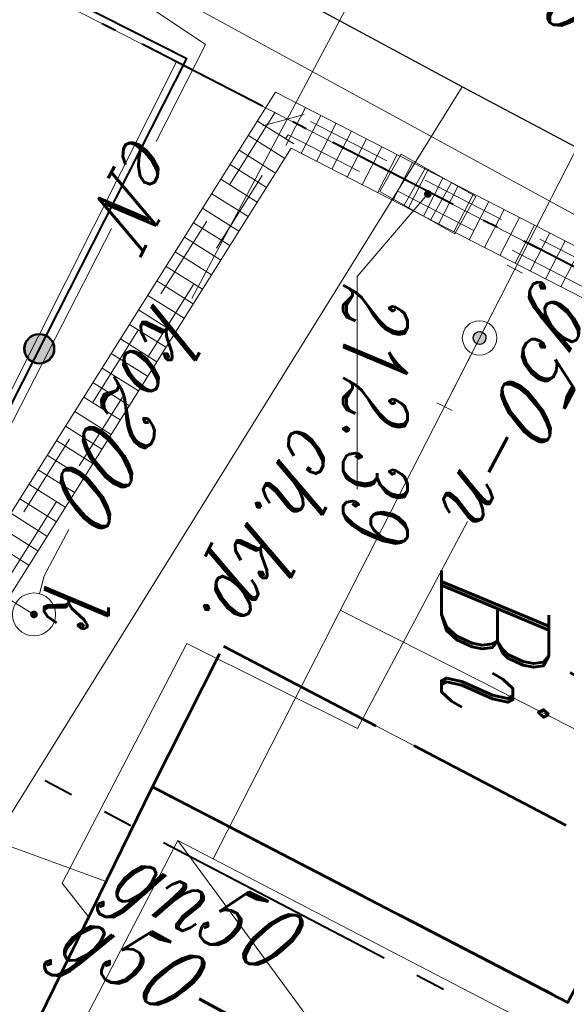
# Model space of a CAD drawing. Header units: millimetres. Extents: x -9598 to -9388, y -264557 to -264347.
# Tile 33 of 44: x -9431.6 to -9425.23, y -264431.48 to -264420. Entities that reach past the tile are written whole.
import ezdxf
from ezdxf.enums import TextEntityAlignment as Align

# ---------------------------------------------------------------- set-up
doc = ezdxf.new("R2010")
doc.units = ezdxf.units.MM
for name, pattern in [('Rakowicka 531_1 wstępna wersja$0$EGBN11-500', [2.5, 2, -0.5]), ('Rakowicka 531_1 wstępna wersja$0$KTCR02-500', [1.5, 1, -0.5]), ('Rakowicka 531_1 wstępna wersja$0$KTPL01-500', [2, 1.5, -0.5])]:
    doc.linetypes.add(name, pattern=pattern)
doc.layers.get('0').update_dxf_attribs({"color": 20, "lineweight": 35})
for name, color, linetype, lineweight in [('-- CO_opis', 11, 'Continuous', 0), ('-- CO_z', 51, 'Continuous', 9), ('Rakowicka 531_1 wstępna wersja$0$EGBB01', 250, 'Continuous', 0), ('Rakowicka 531_1 wstępna wersja$0$EGBD03', 250, 'Continuous', 0), ('Rakowicka 531_1 wstępna wersja$0$EGBN11', 250, 'Continuous', 0), ('Rakowicka 531_1 wstępna wersja$0$EGBU01', 250, 'Continuous', 0), ('Rakowicka 531_1 wstępna wersja$0$EPGPO_216', 7, 'Continuous', 0), ('Rakowicka 531_1 wstępna wersja$0$EPUPZ_251', 7, 'Continuous', 0), ('Rakowicka 531_1 wstępna wersja$0$KTCR02', 250, 'Continuous', 0), ('Rakowicka 531_1 wstępna wersja$0$KTOK05_01', 250, 'Continuous', 0), ('Rakowicka 531_1 wstępna wersja$0$KTPL01', 250, 'Continuous', 0), ('Rakowicka 531_1 wstępna wersja$0$PRGG04', 250, 'Continuous', 0), ('Rakowicka 531_1 wstępna wersja$0$SUOP03_13', 250, 'Continuous', 0), ('Rakowicka 531_1 wstępna wersja$0$SUPE_01', 250, 'Continuous', 0), ('Rakowicka 531_1 wstępna wersja$0$SUPG_01', 250, 'Continuous', 0), ('Rakowicka 531_1 wstępna wersja$0$SUPK_01', 250, 'Continuous', 0), ('Rakowicka 531_1 wstępna wersja$0$SUPT_01', 250, 'Continuous', 0), ('Rakowicka 531_1 wstępna wersja$0$SUPW_01', 250, 'Continuous', 0), ('Rakowicka 531_1 wstępna wersja$0$SUUS05', 250, 'Continuous', 0), ('Rakowicka 531_1 wstępna wersja$0$SUUS15_05_K', 250, 'Continuous', 0)]:
    doc.layers.add(name, color=color, linetype=linetype, lineweight=lineweight)
doc.layers.add('-- RAMKA', color=11, linetype='Continuous')
doc.layers.add('Rakowicka 531_1 wstępna wersja$0$GULKDK', color=7, linetype='Continuous', lineweight=13, true_color=0x0a0909)
doc.layers.add('Rakowicka 531_1 wstępna wersja$0$GUPKSH', color=7, linetype='Continuous', lineweight=0, true_color=0x803300)
doc.styles.add('Rakowicka 531_1 wstępna wersja$0$Style-ITALIC_1250 I 0.20944', font='ITALIC_1250.shx', dxfattribs={"oblique": 12})

# ---------------------------------------------------------------- blocks, each defined once
blk = doc.blocks.new('Rakowicka 531_1 wstępna wersja$0$GUPKSH1')
at = {"layer": 'Rakowicka 531_1 wstępna wersja$0$GUPKSH', "linetype": 'Continuous', "lineweight": 13}
blk.add_hatch(color=36, dxfattribs=at).paths.add_polyline_path([(0, -0.45), (-0.11647, -0.43467), (-0.225, -0.38971), (-0.3182, -0.3182), (-0.38971, -0.225), (-0.43467, -0.11647), (-0.45, 0), (-0.43467, 0.11647), (-0.38971, 0.225), (-0.3182, 0.3182), (-0.225, 0.38971), (-0.11647, 0.43467), (0, 0.45), (0.11647, 0.43467), (0.225, 0.38971), (0.3182, 0.3182), (0.38971, 0.225), (0.43467, 0.11647), (0.45, 0), (0.43467, -0.11647), (0.38971, -0.225), (0.3182, -0.3182), (0.225, -0.38971), (0.11647, -0.43467)])
blk = doc.blocks.new('Rakowicka 531_1 wstępna wersja$0$GULKDK2')
at = {"color": 0, "flags": 128}
blk.add_lwpolyline([(0, 2.5), (0, -2.5)], dxfattribs=at)
blk = doc.blocks.new('Rakowicka 531_1 wstępna wersja$0$GULKDK1')
at = {"color": 0, "flags": 128}
blk.add_lwpolyline([(0, 2.5), (0, -2.5)], dxfattribs=at)
blk = doc.blocks.new('Rakowicka 531_1 wstępna wersja$0$SUUS05')
at = {"layer": 'Rakowicka 531_1 wstępna wersja$0$SUUS05', "color": 250, "linetype": 'Continuous', "lineweight": 13}
for p, q in [((-0.175, -0.25), (-0.175, 0.25)), ((0.175, 0.25), (0.175, -0.25))]:
    blk.add_line(p, q, dxfattribs=at)
at = {"layer": 'Rakowicka 531_1 wstępna wersja$0$SUUS05', "color": 250, "linetype": 'Continuous', "lineweight": 13, "flags": 128}
blk.add_lwpolyline([(-0.5, -0.25), (0.5, -0.25), (0.5, 0.25), (-0.5, 0.25), (-0.5, -0.25)], close=True, dxfattribs=at)
blk = doc.blocks.new('Rakowicka 531_1 wstępna wersja$0$SUUS15_05_K')
at = {"layer": 'Rakowicka 531_1 wstępna wersja$0$SUUS15_05_K', "color": 36, "linetype": 'Continuous', "lineweight": 13}
blk.add_circle((0, 0), 0.25, dxfattribs=at)
blk = doc.blocks.new('Rakowicka 531_1 wstępna wersja')
at = {"layer": 'Rakowicka 531_1 wstępna wersja$0$KTOK05_01', "linetype": 'Continuous', "lineweight": 40}
h = blk.add_hatch(color=250, dxfattribs=at)
edge = h.paths.add_edge_path()
edge.add_arc((7425316.664, 5549104.892), 0.17, 0, 360)
at = {"layer": 'Rakowicka 531_1 wstępna wersja$0$EGBB01', "color": 250, "linetype": 'Continuous', "lineweight": 53, "flags": 128}
blk.add_lwpolyline([(7425321.77, 5549106.21), (7425324.28, 5549111.05), (7425322.67, 5549111.9), (7425325.03, 5549116.66), (7425326.59, 5549115.76), (7425328.55, 5549119.68), (7425341.8, 5549113.09), (7425335.07, 5549099.71), (7425329.86, 5549102.25), (7425321.77, 5549106.21)], close=True, dxfattribs=at)
at = {"layer": 'Rakowicka 531_1 wstępna wersja$0$EGBD03', "color": 96, "linetype": 'Continuous', "lineweight": 13, "flags": 128}
for points in [[(7425324.18, 5549127.474), (7425322.67, 5549124.6), (7425313.32, 5549106.49), (7425303.71, 5549087.75), (7425295.44, 5549072.28), (7425282.33, 5549080.89), (7425294.19, 5549103.78), (7425296.9, 5549108.89), (7425302.92, 5549120.41), (7425305.61, 5549125.48), (7425304.7, 5549125.97), (7425309.344, 5549134.875)], [(7425330.541, 5549078.787), (7425329.63, 5549076.9), (7425328.84, 5549075.25), (7425311.48, 5549083.92), (7425305.85, 5549086.73), (7425303.71, 5549087.75), (7425313.32, 5549106.49), (7425334.47, 5549095.85), (7425337.41, 5549094.37), (7425337.57, 5549094.29), (7425336.35, 5549091.95), (7425336.681, 5549091.785)]]:
    blk.add_lwpolyline(points, dxfattribs=at)
blk.add_lwpolyline([(7425322.67, 5549124.6), (7425344.1, 5549113.78), (7425334.47, 5549095.85), (7425313.32, 5549106.49), (7425322.67, 5549124.6)], close=True, dxfattribs=at)
at = {"layer": 'Rakowicka 531_1 wstępna wersja$0$EGBN11', "color": 250, "linetype": 'Rakowicka 531_1 wstępna wersja$0$EGBN11-500', "lineweight": 53, "flags": 128}
blk.add_lwpolyline([(7425320.13, 5549107.04), (7425322.67, 5549111.9), (7425324.28, 5549111.05), (7425321.77, 5549106.21), (7425320.13, 5549107.04)], close=True, dxfattribs=at)
at = {"layer": 'Rakowicka 531_1 wstępna wersja$0$EPGPO_216', "color": 8, "linetype": 'Continuous', "lineweight": 40}
for p, q in [((7425316.131, 5549111.935), (7425315.443, 5549110.602)), ((7425314.984, 5549109.714), (7425314.296, 5549108.381))]:
    blk.add_line(p, q, dxfattribs=at)
at = {"layer": 'Rakowicka 531_1 wstępna wersja$0$EPGPO_216', "color": 8, "linetype": 'Continuous', "lineweight": 40, "flags": 128}
blk.add_lwpolyline([(7425313.837, 5549107.492), (7425313.32, 5549106.49), (7425313.15, 5549106.159)], dxfattribs=at)
at = {"layer": 'Rakowicka 531_1 wstępna wersja$0$EPUPZ_251', "color": 8, "linetype": 'Continuous', "lineweight": 40}
for p, q in [((7425315.489, 5549110.691), (7425315.409, 5549110.536)), ((7425315.248, 5549110.225), (7425315.168, 5549110.069)), ((7425314.984, 5549109.714), (7425314.526, 5549108.825)), ((7425314.342, 5549108.47), (7425314.262, 5549108.314)), ((7425314.101, 5549108.003), (7425314.021, 5549107.848)), ((7425313.837, 5549107.492), (7425313.379, 5549106.604)), ((7425313.196, 5549106.248), (7425313.116, 5549106.092)), ((7425312.957, 5549105.781), (7425312.877, 5549105.625))]:
    blk.add_line(p, q, dxfattribs=at)
at = {"layer": 'Rakowicka 531_1 wstępna wersja$0$GULKDK', "color": 18, "linetype": 'Continuous', "lineweight": 13, "true_color": 0x0a0909, "flags": 128}
for points in [[(7425328.392, 5549099.357), (7425320.427, 5549103.397), (7425313.674, 5549107.646), (7425316.941, 5549114.007), (7425317.267, 5549114.672), (7425319.898, 5549119.788), (7425321.57, 5549118.917)], [(7425328.618, 5549099.803), (7425320.673, 5549103.833), (7425314.328, 5549107.826), (7425317.389, 5549113.783), (7425317.713, 5549114.448), (7425320.112, 5549119.112), (7425321.34, 5549118.473)]]:
    blk.add_lwpolyline(points, dxfattribs=at)
at = {"layer": 'Rakowicka 531_1 wstępna wersja$0$KTCR02', "color": 250, "linetype": 'Rakowicka 531_1 wstępna wersja$0$KTCR02-500', "lineweight": 13, "flags": 128}
blk.add_lwpolyline([(7425319.95, 5549119.62), (7425317.38, 5549114.62), (7425317.04, 5549113.95), (7425313.83, 5549107.69), (7425320.49, 5549103.5), (7425328.494, 5549099.463), (7425328.4, 5549099.27), (7425328.27, 5549099), (7425320.288, 5549103.052), (7425313.28, 5549106.61), (7425309.444, 5549099.029), (7425306.08, 5549092.38), (7425303.78, 5549087.76), (7425305.85, 5549086.73), (7425311.48, 5549083.92), (7425314.97, 5549085.38), (7425316.48, 5549084.48), (7425315.28, 5549082.06), (7425320.1, 5549079.67)], dxfattribs=at)
blk.add_lwpolyline([(7425321.41, 5549118.57), (7425320.06, 5549119.28), (7425317.6, 5549114.5), (7425317.29, 5549113.84), (7425314.17, 5549107.79), (7425320.61, 5549103.73), (7425320.8, 5549103.61), (7425328.591, 5549099.659), (7425329.86, 5549102.25), (7425321.77, 5549106.21), (7425320.13, 5549107.04), (7425322.67, 5549111.9), (7425323.21, 5549112.98), (7425319.54, 5549114.8), (7425321.41, 5549118.57)], close=True, dxfattribs=at)
at = {"layer": 'Rakowicka 531_1 wstępna wersja$0$KTOK05_01', "color": 250, "linetype": 'Continuous', "lineweight": 40, "flags": 128}
for points in [[(7425303.78, 5549087.76), (7425306.08, 5549092.38), (7425309.444, 5549099.029), (7425313.28, 5549106.61)], [(7425333.42, 5549096.48), (7425328.27, 5549099), (7425320.288, 5549103.052), (7425313.28, 5549106.61)]]:
    blk.add_lwpolyline(points, dxfattribs=at)
at = {"layer": 'Rakowicka 531_1 wstępna wersja$0$KTOK05_01', "color": 250, "linetype": 'Continuous', "lineweight": 40}
for radius in [0.175, 0.17]:
    blk.add_circle((7425316.664, 5549104.892), radius, dxfattribs=at)
at = {"layer": 'Rakowicka 531_1 wstępna wersja$0$KTPL01', "color": 250, "linetype": 'Rakowicka 531_1 wstępna wersja$0$KTPL01-500', "lineweight": 13, "flags": 128}
blk.add_lwpolyline([(7425313.518, 5549096.856), (7425309.444, 5549099.029), (7425313.28, 5549106.61), (7425320.288, 5549103.052)], dxfattribs=at)
at = {"layer": 'Rakowicka 531_1 wstępna wersja$0$PRGG04', "color": 8, "linetype": 'Continuous', "lineweight": 40}
for p, q in [((7425324.129, 5549109.601), (7425323.966, 5549109.291)), ((7425323.767, 5549108.91), (7425322.422, 5549106.341)), ((7425322.222, 5549105.96), (7425322.06, 5549105.65)), ((7425321.861, 5549105.269), (7425321.698, 5549104.959))]:
    blk.add_line(p, q, dxfattribs=at)
at = {"layer": 'Rakowicka 531_1 wstępna wersja$0$SUOP03_13', "color": 1, "linetype": 'Continuous', "lineweight": 30, "flags": 128}
blk.add_lwpolyline([(7425315.052, 5549112.534), (7425313.61, 5549109.82), (7425312.336, 5549107.461)], dxfattribs=at)
at = {"layer": 'Rakowicka 531_1 wstępna wersja$0$SUPE_01', "color": 1, "linetype": 'Continuous', "lineweight": 13}
blk.add_line((7425314.299, 5549109.393), (7425315.116, 5549108.886), dxfattribs=at)
at = {"layer": 'Rakowicka 531_1 wstępna wersja$0$SUPE_01', "color": 1, "linetype": 'Continuous', "lineweight": 13, "flags": 128}
for points in [[(7425313.61, 5549109.82), (7425315.052, 5549112.534), (7425316.715, 5549115.663)], [(7425312.212, 5549107.232), (7425312.336, 5549107.461), (7425313.61, 5549109.82)], [(7425313.61, 5549109.82), (7425322.12, 5549104.54), (7425325.252, 5549102.997)], [(7425314.248, 5549106.252), (7425313.12, 5549106.83), (7425312.11, 5549105.32), (7425309.1, 5549102.41), (7425307.64, 5549099.86), (7425307.126, 5549099.082)], [(7425329.498, 5549102.427), (7425329.41, 5549102.26), (7425328.08, 5549099.72), (7425324.7, 5549101.25), (7425323.72, 5549101.4), (7425315.263, 5549105.732)]]:
    blk.add_lwpolyline(points, dxfattribs=at)
at = {"layer": 'Rakowicka 531_1 wstępna wersja$0$SUPG_01', "color": 52, "linetype": 'Continuous', "lineweight": 13, "flags": 128}
for points in [[(7425318.676, 5549109.881), (7425321.09, 5549108.6), (7425320.1, 5549106.61), (7425322.89, 5549105.16), (7425323.287, 5549105.468)], [(7425321.79, 5549102.7), (7425322.87, 5549105.671)]]:
    blk.add_lwpolyline(points, dxfattribs=at)
at = {"layer": 'Rakowicka 531_1 wstępna wersja$0$SUPK_01', "color": 36, "linetype": 'Continuous', "lineweight": 13, "flags": 128}
for points in [[(7425308.25, 5549110.83), (7425316.079, 5549106.668)], [(7425318.771, 5549105.237), (7425319.31, 5549104.95), (7425319.518, 5549104.894)]]:
    blk.add_lwpolyline(points, dxfattribs=at)
at = {"layer": 'Rakowicka 531_1 wstępna wersja$0$SUPT_01', "color": 30, "linetype": 'Continuous', "lineweight": 13, "flags": 128}
blk.add_lwpolyline([(7425310.523, 5549102.252), (7425312.64, 5549106.62), (7425316.55, 5549113.78), (7425316.606, 5549114.026)], dxfattribs=at)
at = {"layer": 'Rakowicka 531_1 wstępna wersja$0$SUUS15_05_K', "color": 36, "linetype": 'Continuous', "lineweight": 13, "flags": 128}
for points in [[(7425314.86, 5549109.42), (7425315.821, 5549108.596), (7425318.299, 5549108.596)], [(7425319.76, 5549104.83), (7425318.528, 5549102.838), (7425316.023, 5549102.838)]]:
    blk.add_lwpolyline(points, dxfattribs=at)
at = {"layer": 'Rakowicka 531_1 wstępna wersja$0$GULKDK', "color": 18, "linetype": 'Continuous', "lineweight": 13, "true_color": 0x0a0909, "xscale": 0.1, "yscale": 0.1, "zscale": 0.1}
for name, p, rotation in [('Rakowicka 531_1 wstępna wersja$0$GULKDK2', (7425315.72, 5549111.082), 62.81117513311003), ('Rakowicka 531_1 wstępna wersja$0$GULKDK2', (7425315.72, 5549111.082), 62.81117513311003), ('Rakowicka 531_1 wstępna wersja$0$GULKDK2', (7425315.629, 5549110.904), 62.81117513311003), ('Rakowicka 531_1 wstępna wersja$0$GULKDK2', (7425315.629, 5549110.904), 62.81117513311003), ('Rakowicka 531_1 wstępna wersja$0$GULKDK2', (7425315.537, 5549110.727), 62.81117513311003), ('Rakowicka 531_1 wstępna wersja$0$GULKDK2', (7425315.537, 5549110.727), 62.81117513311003), ('Rakowicka 531_1 wstępna wersja$0$GULKDK2', (7425315.446, 5549110.549), 62.81117513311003), ('Rakowicka 531_1 wstępna wersja$0$GULKDK2', (7425315.446, 5549110.549), 62.81117513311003), ('Rakowicka 531_1 wstępna wersja$0$GULKDK2', (7425315.355, 5549110.371), 62.81117513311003), ('Rakowicka 531_1 wstępna wersja$0$GULKDK2', (7425315.355, 5549110.371), 62.81117513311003), ('Rakowicka 531_1 wstępna wersja$0$GULKDK2', (7425315.263, 5549110.193), 62.81117513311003), ('Rakowicka 531_1 wstępna wersja$0$GULKDK2', (7425315.263, 5549110.193), 62.81117513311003), ('Rakowicka 531_1 wstępna wersja$0$GULKDK2', (7425315.172, 5549110.015), 62.81117513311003), ('Rakowicka 531_1 wstępna wersja$0$GULKDK2', (7425315.172, 5549110.015), 62.81117513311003), ('Rakowicka 531_1 wstępna wersja$0$GULKDK2', (7425315.08, 5549109.837), 62.81117513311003), ('Rakowicka 531_1 wstępna wersja$0$GULKDK2', (7425315.08, 5549109.837), 62.81117513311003), ('Rakowicka 531_1 wstępna wersja$0$GULKDK2', (7425314.989, 5549109.659), 62.81117513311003), ('Rakowicka 531_1 wstępna wersja$0$GULKDK2', (7425314.989, 5549109.659), 62.81117513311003), ('Rakowicka 531_1 wstępna wersja$0$GULKDK2', (7425314.898, 5549109.481), 62.81117513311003), ('Rakowicka 531_1 wstępna wersja$0$GULKDK2', (7425314.898, 5549109.481), 62.81117513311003), ('Rakowicka 531_1 wstępna wersja$0$GULKDK2', (7425314.806, 5549109.303), 62.81117513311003), ('Rakowicka 531_1 wstępna wersja$0$GULKDK2', (7425314.806, 5549109.303), 62.81117513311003), ('Rakowicka 531_1 wstępna wersja$0$GULKDK2', (7425314.715, 5549109.125), 62.81117513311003), ('Rakowicka 531_1 wstępna wersja$0$GULKDK2', (7425314.715, 5549109.125), 62.81117513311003), ('Rakowicka 531_1 wstępna wersja$0$GULKDK2', (7425314.624, 5549108.948), 62.81117513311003), ('Rakowicka 531_1 wstępna wersja$0$GULKDK2', (7425314.624, 5549108.948), 62.81117513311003), ('Rakowicka 531_1 wstępna wersja$0$GULKDK2', (7425314.532, 5549108.77), 62.81117513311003), ('Rakowicka 531_1 wstępna wersja$0$GULKDK2', (7425314.532, 5549108.77), 62.81117513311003), ('Rakowicka 531_1 wstępna wersja$0$GULKDK2', (7425314.441, 5549108.592), 62.81117513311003), ('Rakowicka 531_1 wstępna wersja$0$GULKDK2', (7425314.441, 5549108.592), 62.81117513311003), ('Rakowicka 531_1 wstępna wersja$0$GULKDK2', (7425314.349, 5549108.414), 62.81117513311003), ('Rakowicka 531_1 wstępna wersja$0$GULKDK2', (7425314.349, 5549108.414), 62.81117513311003), ('Rakowicka 531_1 wstępna wersja$0$GULKDK2', (7425314.258, 5549108.236), 62.81117513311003), ('Rakowicka 531_1 wstępna wersja$0$GULKDK2', (7425314.258, 5549108.236), 62.81117513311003), ('Rakowicka 531_1 wstępna wersja$0$GULKDK2', (7425314.167, 5549108.058), 62.81117513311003), ('Rakowicka 531_1 wstępna wersja$0$GULKDK2', (7425314.167, 5549108.058), 62.81117513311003), ('Rakowicka 531_1 wstępna wersja$0$GULKDK2', (7425314.075, 5549107.88), 62.81117513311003), ('Rakowicka 531_1 wstępna wersja$0$GULKDK2', (7425314.075, 5549107.88), 62.81117513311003), ('Rakowicka 531_1 wstępna wersja$0$GULKDK1', (7425314.001, 5549107.736), 15.31485344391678), ('Rakowicka 531_1 wstępna wersja$0$GULKDK2', (7425314.144, 5549107.646), 147.8185317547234), ('Rakowicka 531_1 wstępna wersja$0$GULKDK2', (7425314.144, 5549107.646), 147.8185317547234), ('Rakowicka 531_1 wstępna wersja$0$GULKDK2', (7425314.313, 5549107.54), 147.8185317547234), ('Rakowicka 531_1 wstępna wersja$0$GULKDK2', (7425314.313, 5549107.54), 147.8185317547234), ('Rakowicka 531_1 wstępna wersja$0$GULKDK2', (7425314.483, 5549107.433), 147.8185317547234), ('Rakowicka 531_1 wstępna wersja$0$GULKDK2', (7425314.483, 5549107.433), 147.8185317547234), ('Rakowicka 531_1 wstępna wersja$0$GULKDK2', (7425314.652, 5549107.327), 147.8185317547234), ('Rakowicka 531_1 wstępna wersja$0$GULKDK2', (7425314.652, 5549107.327), 147.8185317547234), ('Rakowicka 531_1 wstępna wersja$0$GULKDK2', (7425314.821, 5549107.22), 147.8185317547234), ('Rakowicka 531_1 wstępna wersja$0$GULKDK2', (7425314.821, 5549107.22), 147.8185317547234), ('Rakowicka 531_1 wstępna wersja$0$GULKDK2', (7425314.99, 5549107.114), 147.8185317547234), ('Rakowicka 531_1 wstępna wersja$0$GULKDK2', (7425314.99, 5549107.114), 147.8185317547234), ('Rakowicka 531_1 wstępna wersja$0$GULKDK2', (7425315.16, 5549107.007), 147.8185317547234), ('Rakowicka 531_1 wstępna wersja$0$GULKDK2', (7425315.16, 5549107.007), 147.8185317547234), ('Rakowicka 531_1 wstępna wersja$0$GULKDK2', (7425315.329, 5549106.9), 147.8185317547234), ('Rakowicka 531_1 wstępna wersja$0$GULKDK2', (7425315.329, 5549106.9), 147.8185317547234), ('Rakowicka 531_1 wstępna wersja$0$GULKDK2', (7425315.498, 5549106.794), 147.8185317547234), ('Rakowicka 531_1 wstępna wersja$0$GULKDK2', (7425315.498, 5549106.794), 147.8185317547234), ('Rakowicka 531_1 wstępna wersja$0$GULKDK2', (7425315.668, 5549106.687), 147.8185317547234), ('Rakowicka 531_1 wstępna wersja$0$GULKDK2', (7425315.668, 5549106.687), 147.8185317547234), ('Rakowicka 531_1 wstępna wersja$0$GULKDK2', (7425315.837, 5549106.581), 147.8185317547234), ('Rakowicka 531_1 wstępna wersja$0$GULKDK2', (7425315.837, 5549106.581), 147.8185317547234), ('Rakowicka 531_1 wstępna wersja$0$GULKDK2', (7425316.006, 5549106.474), 147.8185317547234), ('Rakowicka 531_1 wstępna wersja$0$GULKDK2', (7425316.006, 5549106.474), 147.8185317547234), ('Rakowicka 531_1 wstępna wersja$0$GULKDK2', (7425316.175, 5549106.368), 147.8185317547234), ('Rakowicka 531_1 wstępna wersja$0$GULKDK2', (7425316.175, 5549106.368), 147.8185317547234), ('Rakowicka 531_1 wstępna wersja$0$GULKDK2', (7425316.345, 5549106.261), 147.8185317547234), ('Rakowicka 531_1 wstępna wersja$0$GULKDK2', (7425316.345, 5549106.261), 147.8185317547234), ('Rakowicka 531_1 wstępna wersja$0$GULKDK2', (7425316.514, 5549106.155), 147.8185317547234), ('Rakowicka 531_1 wstępna wersja$0$GULKDK2', (7425316.514, 5549106.155), 147.8185317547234), ('Rakowicka 531_1 wstępna wersja$0$GULKDK2', (7425316.683, 5549106.048), 147.8185317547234), ('Rakowicka 531_1 wstępna wersja$0$GULKDK2', (7425316.683, 5549106.048), 147.8185317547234), ('Rakowicka 531_1 wstępna wersja$0$GULKDK2', (7425316.852, 5549105.942), 147.8185317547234), ('Rakowicka 531_1 wstępna wersja$0$GULKDK2', (7425316.852, 5549105.942), 147.8185317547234), ('Rakowicka 531_1 wstępna wersja$0$GULKDK2', (7425317.022, 5549105.835), 147.8185317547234), ('Rakowicka 531_1 wstępna wersja$0$GULKDK2', (7425317.022, 5549105.835), 147.8185317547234), ('Rakowicka 531_1 wstępna wersja$0$GULKDK2', (7425317.191, 5549105.729), 147.8185317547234), ('Rakowicka 531_1 wstępna wersja$0$GULKDK2', (7425317.191, 5549105.729), 147.8185317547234), ('Rakowicka 531_1 wstępna wersja$0$GULKDK2', (7425317.36, 5549105.622), 147.8185317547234), ('Rakowicka 531_1 wstępna wersja$0$GULKDK2', (7425317.36, 5549105.622), 147.8185317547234), ('Rakowicka 531_1 wstępna wersja$0$GULKDK2', (7425317.53, 5549105.516), 147.8185317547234), ('Rakowicka 531_1 wstępna wersja$0$GULKDK2', (7425317.53, 5549105.516), 147.8185317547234), ('Rakowicka 531_1 wstępna wersja$0$GULKDK2', (7425317.699, 5549105.409), 147.8185317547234), ('Rakowicka 531_1 wstępna wersja$0$GULKDK2', (7425317.699, 5549105.409), 147.8185317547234), ('Rakowicka 531_1 wstępna wersja$0$GULKDK2', (7425317.868, 5549105.303), 147.8185317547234), ('Rakowicka 531_1 wstępna wersja$0$GULKDK2', (7425317.868, 5549105.303), 147.8185317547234), ('Rakowicka 531_1 wstępna wersja$0$GULKDK2', (7425318.037, 5549105.196), 147.8185317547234), ('Rakowicka 531_1 wstępna wersja$0$GULKDK2', (7425318.037, 5549105.196), 147.8185317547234), ('Rakowicka 531_1 wstępna wersja$0$GULKDK2', (7425318.207, 5549105.09), 147.8185317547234), ('Rakowicka 531_1 wstępna wersja$0$GULKDK2', (7425318.207, 5549105.09), 147.8185317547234), ('Rakowicka 531_1 wstępna wersja$0$GULKDK2', (7425318.376, 5549104.983), 147.8185317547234), ('Rakowicka 531_1 wstępna wersja$0$GULKDK2', (7425318.376, 5549104.983), 147.8185317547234), ('Rakowicka 531_1 wstępna wersja$0$GULKDK2', (7425318.545, 5549104.877), 147.8185317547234), ('Rakowicka 531_1 wstępna wersja$0$GULKDK2', (7425318.545, 5549104.877), 147.8185317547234), ('Rakowicka 531_1 wstępna wersja$0$GULKDK2', (7425318.714, 5549104.77), 147.8185317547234), ('Rakowicka 531_1 wstępna wersja$0$GULKDK2', (7425318.714, 5549104.77), 147.8185317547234), ('Rakowicka 531_1 wstępna wersja$0$GULKDK2', (7425318.884, 5549104.664), 147.8185317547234), ('Rakowicka 531_1 wstępna wersja$0$GULKDK2', (7425318.884, 5549104.664), 147.8185317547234), ('Rakowicka 531_1 wstępna wersja$0$GULKDK2', (7425319.053, 5549104.557), 147.8185317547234), ('Rakowicka 531_1 wstępna wersja$0$GULKDK2', (7425319.053, 5549104.557), 147.8185317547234)]:
    blk.add_blockref(name, p, dxfattribs=dict(at, rotation=rotation))
at = {"layer": 'Rakowicka 531_1 wstępna wersja$0$SUUS05', "color": 250, "linetype": 'Continuous', "lineweight": 13, "rotation": 60.5757356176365}
blk.add_blockref('Rakowicka 531_1 wstępna wersja$0$SUUS05', (7425314.86, 5549109.42), dxfattribs=at)
at = {"layer": 'Rakowicka 531_1 wstępna wersja$0$SUUS15_05_K', "color": 36, "linetype": 'Continuous', "lineweight": 13, "xscale": 0.1, "yscale": 0.1, "zscale": 0.1}
for p in [(7425314.86, 5549109.42), (7425319.76, 5549104.83)]:
    blk.add_blockref('Rakowicka 531_1 wstępna wersja$0$GUPKSH1', p, dxfattribs=at)
at = {"layer": 'Rakowicka 531_1 wstępna wersja$0$SUUS15_05_K', "color": 36, "linetype": 'Continuous', "lineweight": 13}
blk.add_blockref('Rakowicka 531_1 wstępna wersja$0$SUUS15_05_K', (7425319.76, 5549104.83), dxfattribs=at)
at = {"layer": 'Rakowicka 531_1 wstępna wersja$0$EGBD03', "color": 96, "linetype": 'Continuous', "lineweight": 30, "insert": (7425317.739, 5549111.076), "char_height": 1.25, "attachment_point": 7, "rotation": 359.9998, "line_spacing_factor": 0.6, "style": 'Rakowicka 531_1 wstępna wersja$0$Style-ITALIC_1250 I 0.20944'}
blk.add_mtext('\\H1x;\\W0.8;294/1', dxfattribs=at)
at = {"layer": 'Rakowicka 531_1 wstępna wersja$0$EGBU01', "color": 96, "linetype": 'Continuous', "lineweight": 30, "insert": (7425319.247, 5549109.577), "char_height": 1.25, "attachment_point": 7, "rotation": 359.9998, "line_spacing_factor": 0.6, "style": 'Rakowicka 531_1 wstępna wersja$0$Style-ITALIC_1250 I 0.20944'}
blk.add_mtext('\\H1x;\\W0.8;Bi', dxfattribs=at)
at = {"layer": 'Rakowicka 531_1 wstępna wersja$0$KTCR02', "color": 250, "linetype": 'Continuous', "lineweight": 13, "style": 'Rakowicka 531_1 wstępna wersja$0$Style-ITALIC_1250 I 0.20944', "oblique": 12, "width": 0.8}
blk.add_text('ch.kp.', height=0.75, rotation=333.1561, dxfattribs=at).set_placement((7425318.67, 5549107.313), align=Align.CENTER)
at = {"layer": 'Rakowicka 531_1 wstępna wersja$0$SUPE_01', "color": 1, "linetype": 'Continuous', "lineweight": 13, "style": 'Rakowicka 531_1 wstępna wersja$0$Style-ITALIC_1250 I 0.20944', "oblique": 12, "width": 0.8}
blk.add_text('eN', height=0.75, rotation=332.8756, dxfattribs=at).set_placement((7425314.79, 5549106.059), align=Align.MIDDLE_CENTER)
at = {"layer": 'Rakowicka 531_1 wstępna wersja$0$SUPG_01', "color": 250, "linetype": 'Continuous', "lineweight": 13, "style": 'Rakowicka 531_1 wstępna wersja$0$Style-ITALIC_1250 I 0.20944', "oblique": 12, "width": 0.8}
for s, rotation, p in [('g50-n', 332.0448, (7425317.421, 5549110.552)), ('gn50', 63.7812, (7425323.149, 5549106.805)), ('g50-n', 61.5845, (7425324.033, 5549106.483))]:
    blk.add_text(s, height=0.75, rotation=rotation, dxfattribs=at).set_placement(p, align=Align.MIDDLE_CENTER)
at = {"layer": 'Rakowicka 531_1 wstępna wersja$0$SUPK_01', "color": 36, "linetype": 'Continuous', "lineweight": 13, "style": 'Rakowicka 531_1 wstępna wersja$0$Style-ITALIC_1250 I 0.20944', "oblique": 12, "width": 0.8}
blk.add_text('ko200', height=0.75, rotation=332.0029, dxfattribs=at).set_placement((7425317.425, 5549105.952), align=Align.MIDDLE_CENTER)
at = {"layer": 'Rakowicka 531_1 wstępna wersja$0$SUPW_01', "color": 5, "linetype": 'Continuous', "lineweight": 13, "style": 'Rakowicka 531_1 wstępna wersja$0$Style-ITALIC_1250 I 0.20944', "oblique": 12, "width": 0.8}
blk.add_text('wo100', height=0.75, rotation=62.0042, dxfattribs=at).set_placement((7425312.291, 5549110.561), align=Align.MIDDLE_CENTER)
at = {"layer": 'Rakowicka 531_1 wstępna wersja$0$SUUS15_05_K', "color": 36, "linetype": 'Continuous', "lineweight": 13, "char_height": 0.75, "attachment_point": 7, "rotation": 359.9998, "line_spacing_factor": 0.6, "style": 'Rakowicka 531_1 wstępna wersja$0$Style-ITALIC_1250 I 0.20944'}
for s, insert in [('\\H1x;\\W0.8;212.39', (7425315.897, 5549108.434)), ('\\H1x;\\W0.8;k', (7425319.39, 5549104.95))]:
    blk.add_mtext(s, dxfattribs=dict(at, insert=insert))
blk = doc.blocks.new('-- 4290_32')
at = {"linetype": 'Continuous'}
h = blk.add_hatch(color=251, dxfattribs=at)
edge = h.paths.add_edge_path()
edge.add_ellipse((0, 0), major_axis=(0.0583, 0.0583), ratio=1, start_angle=346.5245, end_angle=526.5245)
edge.add_ellipse((0, 0), major_axis=(0.0583, 0.0583), ratio=1, start_angle=166.5245, end_angle=346.5245)
at = {"color": 11, "linetype": 'Continuous', "lineweight": 0}
for p, q in [((-0.9, -0.1), (-0.9, 0.1)), ((0.9, -0.1), (0.9, 0.1))]:
    blk.add_line(p, q, dxfattribs=at)
at = {"color": 0, "lineweight": 0, "ltscale": 0.05}
blk.add_line((-0.9, 0), (0.9, 0), dxfattribs=at)
at = {"color": 11, "lineweight": 25}
blk.add_ellipse((0, 0), major_axis=(-0.053, 0.053), ratio=1, start_param=4.477196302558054, end_param=10.76038160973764, dxfattribs=at)

msp = doc.modelspace()

# ---------------------------------------------------------------- linework, layer by layer
at = {"layer": '-- CO_opis', "lineweight": 0, "elevation": 0}
msp.add_lwpolyline([(-9420.117, -264430.808), (-9425.813, -264427.924), (-9426.259, -264427.698), (-9427.868, -264426.883)], dxfattribs=at)
at = {"layer": '-- CO_z'}
msp.add_line((-9423.124, -264417.609, 0), (-9429.35, -264429.782, 0), dxfattribs=at)
at = {"layer": '-- CO_z', "color": 11}
msp.add_line((-9426.478, -264434.032, -10.18), (-9429.762, -264429.569, -10.18), dxfattribs=at)
at = {"layer": '-- CO_z', "color": 11, "elevation": -10.18}
msp.add_lwpolyline([(-9425.35, -264431.857), (-9426.478, -264434.032), (-9430.89, -264431.744), (-9429.762, -264429.569), (-9425.35, -264431.857)], dxfattribs=at)
at = {"layer": '-- CO_z', "color": 50, "ltscale": 5}
msp.add_circle((-9426.245, -264423.711, 0), 0.201, dxfattribs=at)

# ---------------------------------------------------------------- block references
at = {"layer": '-- CO_z', "rotation": 62.90983634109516}
msp.add_blockref('-- 4290_32', (-9426.245, -264423.711, 0), dxfattribs=at)
at = {"layer": '-- RAMKA', "rotation": 270}
msp.add_blockref('Rakowicka 531_1 wstępna wersja', (-5558536.267, 7160892.827), dxfattribs=at)

doc.saveas('drawing.dxf')
